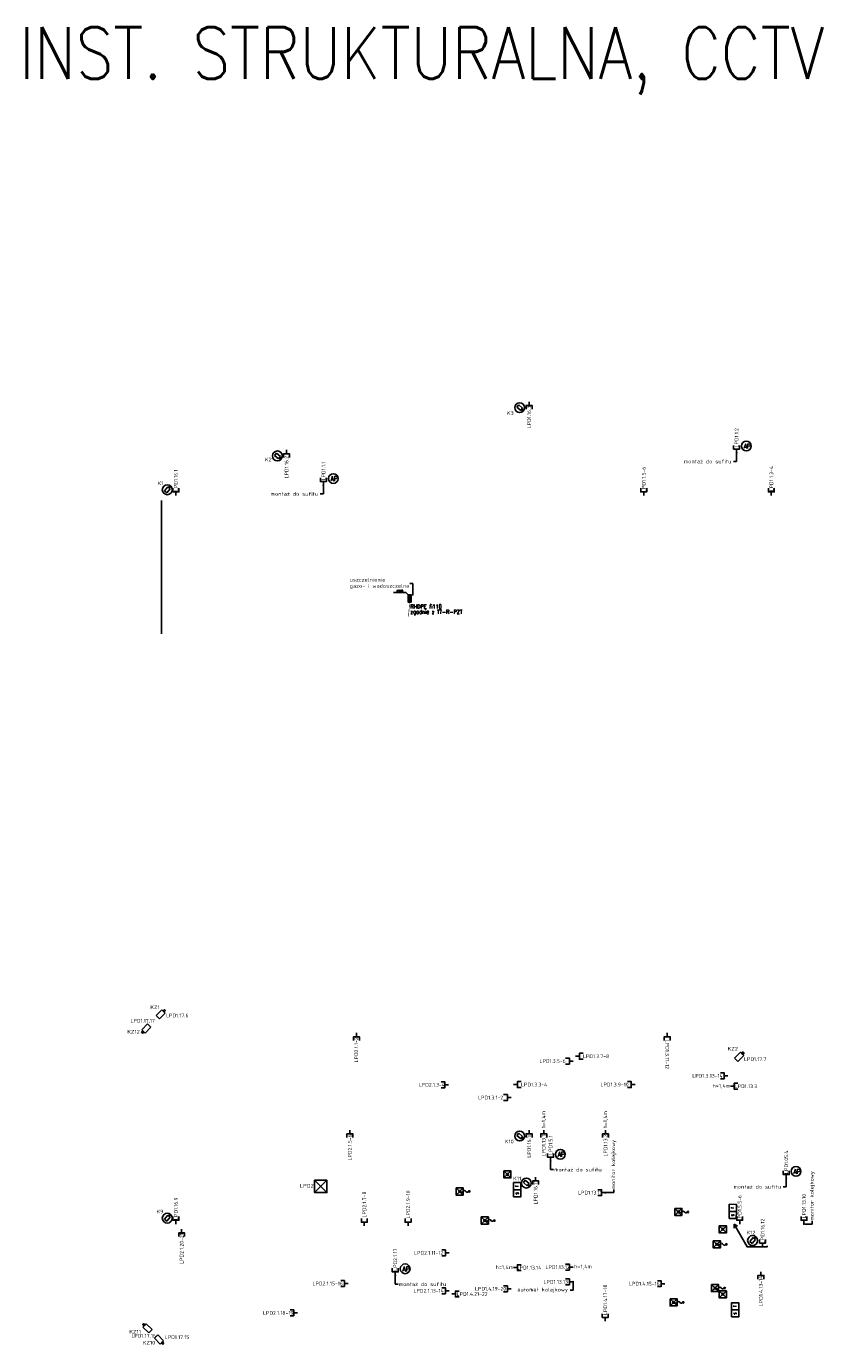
# Model space of a CAD drawing. Header units: millimetres. Extents: x 94562 to 148980, y -25377 to 3008.
# Tile 126 of 140: x 97570 to 101395, y -3428 to 2963. Entities that reach past the tile are written whole.
import ezdxf
from ezdxf import colors
from ezdxf.entities.mleader import LeaderData, LeaderLine
from ezdxf.enums import TextEntityAlignment as Align
from ezdxf.math import Vec2, Vec3

# ---------------------------------------------------------------- set-up
doc = ezdxf.new("R2010")
doc.units = ezdxf.units.MM
doc.linetypes.add('8', pattern=[0.5, 0.25, -0.25])
doc.layers.add('--00--ELEKTRYKA', color=7, linetype='Continuous', lineweight=20, true_color=0xff0a0a)
for name, color, linetype in [('0-EL-OPIS', 120, 'Continuous'), ('tt_opis', 30, 'Continuous'), ('tt_pomoc', 42, 'Continuous'), ('tt_symbole', 40, 'Continuous')]:
    doc.layers.add(name, color=color, linetype=linetype)
doc.styles.add('CP_ATTR', font='arial.ttf')
doc.styles.add('CP_TXT', font='ROMANS.SHX')
doc.styles.add('EL-OPIS', font='romans.shx', dxfattribs={"width": 0.85})
doc.styles.add('ELOPIS', font='romans.shx', dxfattribs={"width": 0.8})
doc.styles.add('iso', font='isocpeur.ttf', dxfattribs={"width": 1.2})
doc.styles.add('Opis_czujki', font='romans.shx', dxfattribs={"width": 0.7})

# ---------------------------------------------------------------- blocks, each defined once
blk = doc.blocks.new('_Dot')
at = {"color": 0, "linetype": 'ByBlock', "lineweight": -2}
blk.add_line((-0.5, 0), (-1, 0), dxfattribs=at)
at = {"color": 0, "linetype": 'ByBlock', "const_width": 0.5}
blk.add_lwpolyline([(-0.25, 0, 1), (0.25, 0, 1)], format="xyb", close=True, dxfattribs=at)
blk = doc.blocks.new('e g_media')
at = {"color": 0, "linetype": 'ByBlock', "lineweight": -2}
blk.add_line((0, 0), (10, 0), dxfattribs=at)
at = {"color": 0, "linetype": 'ByBlock', "lineweight": -2, "flags": 128}
blk.add_lwpolyline([(20, 8), (10, 8), (10, -8), (20, -8)], dxfattribs=at)
blk = doc.blocks.new('*U48')
at = {"color": 0, "linetype": 'ByBlock', "lineweight": -2}
blk.add_blockref('e g_media', (0, 0), dxfattribs=at)
at = {"color": 0, "linetype": 'ByBlock', "lineweight": -2, "style": 'iso'}
blk.add_attdef('TYP', text='', height=10, dxfattribs=at).set_placement((42.9, 0), align=Align.MIDDLE)
blk = doc.blocks.new('*U326')
at = {"color": 0, "linetype": 'ByBlock', "lineweight": -2}
blk.add_blockref('e g_media', (0, 0), dxfattribs=at)
at = {"color": 0, "linetype": 'ByBlock', "lineweight": -2, "style": 'iso'}
blk.add_attdef('TYP', text='', height=10, dxfattribs=at).set_placement((45.7, 0), align=Align.MIDDLE)
blk = doc.blocks.new('*U325')
at = {"color": 0, "linetype": 'ByBlock', "lineweight": -2}
blk.add_blockref('e g_media', (0, 0), dxfattribs=at)
at = {"color": 0, "linetype": 'ByBlock', "lineweight": -2, "style": 'iso'}
blk.add_attdef('TYP', text='', height=10, dxfattribs=at).set_placement((40.5, 0), align=Align.MIDDLE)
blk = doc.blocks.new('*U327')
at = {"color": 0, "linetype": 'ByBlock', "lineweight": -2}
blk.add_blockref('e g_media', (0, 0), dxfattribs=at)
at = {"color": 0, "linetype": 'ByBlock', "lineweight": -2, "style": 'iso'}
blk.add_attdef('TYP', text='', height=10, dxfattribs=at).set_placement((43.9, 0), align=Align.MIDDLE)
blk = doc.blocks.new('*U323')
at = {"color": 0, "linetype": 'ByBlock', "lineweight": -2}
blk.add_blockref('e g_media', (0, 0), dxfattribs=at)
at = {"color": 0, "linetype": 'ByBlock', "lineweight": -2, "style": 'iso'}
blk.add_attdef('TYP', text='', height=10, dxfattribs=at).set_placement((38.4, 0), align=Align.MIDDLE)
blk = doc.blocks.new('*U452')
at = {"color": 0, "linetype": 'ByBlock', "lineweight": -2}
blk.add_blockref('e g_media', (0, 0), dxfattribs=at)
at = {"color": 0, "linetype": 'ByBlock', "lineweight": -2, "style": 'iso'}
blk.add_attdef('TYP', text='', height=10, rotation=180, dxfattribs=at).set_placement((45.3, -0.5), align=Align.MIDDLE)
blk = doc.blocks.new('*U453')
at = {"color": 0, "linetype": 'ByBlock', "lineweight": -2}
blk.add_blockref('e g_media', (0, 0), dxfattribs=at)
at = {"color": 0, "linetype": 'ByBlock', "lineweight": -2, "style": 'iso'}
blk.add_attdef('TYP', text='', height=10, rotation=180, dxfattribs=at).set_placement((45, -0.3), align=Align.MIDDLE)
blk = doc.blocks.new('*U52')
at = {"color": 0, "linetype": 'ByBlock', "lineweight": -2}
blk.add_blockref('e g_media', (0, 0), dxfattribs=at)
at = {"color": 0, "linetype": 'ByBlock', "lineweight": -2, "style": 'iso'}
blk.add_attdef('TYP', text='', height=10, rotation=180, dxfattribs=at).set_placement((55, 0), align=Align.MIDDLE)
blk = doc.blocks.new('*U53')
at = {"color": 0, "linetype": 'ByBlock', "lineweight": -2}
blk.add_blockref('e g_media', (0, 0), dxfattribs=at)
at = {"color": 0, "linetype": 'ByBlock', "lineweight": -2, "style": 'iso'}
blk.add_attdef('TYP', text='', height=10, dxfattribs=at).set_placement((57.6, 0), align=Align.MIDDLE)
blk = doc.blocks.new('*U454')
at = {"color": 0, "linetype": 'ByBlock', "lineweight": -2}
blk.add_blockref('e g_media', (0, 0), dxfattribs=at)
at = {"color": 0, "linetype": 'ByBlock', "lineweight": -2, "style": 'iso'}
blk.add_attdef('TYP', text='', height=10, rotation=180, dxfattribs=at).set_placement((46.3, 0.2), align=Align.MIDDLE)
blk = doc.blocks.new('*U455')
at = {"color": 0, "linetype": 'ByBlock', "lineweight": -2}
blk.add_blockref('e g_media', (0, 0), dxfattribs=at)
at = {"color": 0, "linetype": 'ByBlock', "lineweight": -2, "style": 'iso'}
blk.add_attdef('TYP', text='', height=10, rotation=180, dxfattribs=at).set_placement((52, 0), align=Align.MIDDLE)
blk = doc.blocks.new('*U457')
at = {"color": 0, "linetype": 'ByBlock', "lineweight": -2}
blk.add_blockref('e g_media', (0, 0), dxfattribs=at)
at = {"color": 0, "linetype": 'ByBlock', "lineweight": -2, "style": 'iso'}
blk.add_attdef('TYP', text='', height=10, rotation=180, dxfattribs=at).set_placement((51.8, 0.3), align=Align.MIDDLE)
blk = doc.blocks.new('*U55')
at = {"color": 0, "linetype": 'ByBlock', "lineweight": -2}
blk.add_blockref('e g_media', (0, 0), dxfattribs=at)
at = {"color": 0, "linetype": 'ByBlock', "lineweight": -2, "style": 'iso'}
blk.add_attdef('TYP', text='', height=10, dxfattribs=at).set_placement((55, 0), align=Align.MIDDLE)
blk = doc.blocks.new('AP')
at = {"layer": 'tt_symbole'}
blk.add_circle((0, 0), 23.6, dxfattribs=at)
at = {"layer": 'tt_symbole', "style": 'Opis_czujki', "width": 0.7}
blk.add_text('AP', height=23.4, dxfattribs=at).set_placement((-12.9, -12.4))
blk = doc.blocks.new('_ASN_kam_stac_wew')
at = {"lineweight": -3}
for p, q in [((2353.2, 597.7), (2381.2, 597.7)), ((2353.2, 597.7), (2353.2, 581.7)), ((2353.2, 581.7), (2381.2, 581.7)), ((2381.2, 597.7), (2381.2, 581.7)), ((2381.2, 587.2), (2381.2, 592.2)), ((2388.2, 592.2), (2386.3, 592.2)), ((2386.3, 587.2), (2386.3, 592.2)), ((2388.2, 587.2), (2386.3, 587.2)), ((2388.2, 587.2), (2388.2, 592.2))]:
    blk.add_line(p, q, dxfattribs=at)
for p, q in [((2386.3, 592.2), (2381.2, 592.2)), ((2386.3, 587.2), (2381.2, 587.2))]:
    blk.add_line(p, q)
blk = doc.blocks.new('K1')
at = {"layer": 'tt_symbole'}
blk.add_circle((0, 0), 23.9, dxfattribs=at)
at = {"layer": 'tt_symbole', "xscale": 0.8959999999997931, "yscale": 0.8959999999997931, "zscale": 0.8959999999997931}
blk.add_blockref('_ASN_kam_stac_wew', (-2121, -528.4), dxfattribs=at)
blk = doc.blocks.new('*U67')
at = {"color": 0, "linetype": 'ByBlock', "lineweight": -2}
blk.add_blockref('e g_media', (0, 0), dxfattribs=at)
at = {"color": 0, "linetype": 'ByBlock', "lineweight": -2, "style": 'iso'}
blk.add_attdef('TYP', text='', height=10, dxfattribs=at).set_placement((41.3, 0), align=Align.MIDDLE)
blk = doc.blocks.new('*U324')
at = {"color": 0, "linetype": 'ByBlock', "lineweight": -2}
blk.add_blockref('e g_media', (0, 0), dxfattribs=at)
at = {"color": 0, "linetype": 'ByBlock', "lineweight": -2, "style": 'iso'}
blk.add_attdef('TYP', text='', height=10, rotation=180, dxfattribs=at).set_placement((46.3, 0), align=Align.MIDDLE)
blk = doc.blocks.new('*U160')
at = {"color": 0, "linetype": 'ByBlock', "lineweight": -2}
blk.add_blockref('e g_media', (0, 0), dxfattribs=at)
at = {"color": 0, "linetype": 'ByBlock', "lineweight": -2, "style": 'iso'}
blk.add_attdef('TYP', text='', height=10, rotation=180, dxfattribs=at).set_placement((41.3, 0), align=Align.MIDDLE)
blk = doc.blocks.new('*U161')
at = {"color": 0, "linetype": 'ByBlock', "lineweight": -2}
blk.add_blockref('e g_media', (0, 0), dxfattribs=at)
at = {"color": 0, "linetype": 'ByBlock', "lineweight": -2, "style": 'iso'}
blk.add_attdef('TYP', text='', height=10, rotation=180, dxfattribs=at).set_placement((41.3, 0), align=Align.MIDDLE)
blk = doc.blocks.new('K2')
at = {"layer": 'tt_symbole', "lineweight": -3}
for p, q in [((0, 23), (40.2, 23)), ((0, 23), (0, 0)), ((0, 0), (40.2, 0)), ((40.2, 23), (40.2, 0)), ((40.2, 7.9), (40.2, 15.1)), ((50.2, 15.1), (47.4, 15.1)), ((47.4, 7.9), (47.4, 15.1)), ((50.2, 7.9), (47.4, 7.9)), ((50.2, 7.9), (50.2, 15.1))]:
    blk.add_line(p, q, dxfattribs=at)
at = {"layer": 'tt_symbole'}
for p, q in [((47.4, 15.1), (40.2, 15.1)), ((47.4, 7.9), (40.2, 7.9))]:
    blk.add_line(p, q, dxfattribs=at)
blk = doc.blocks.new('cpel_sig_SB0010A')
h = blk.add_hatch(color=256)
h.paths.add_polyline_path([(2, 0, 0.198912), (1.4, 1.4), (0, 0), (1.4, -1.4, 0.198912)])
h.paths.add_polyline_path([(0, 0), (-1.4, -1.4, 0.414214), (1.4, -1.4)])
h.paths.add_polyline_path([(-1.4, -1.4), (0, 0), (-1.4, 1.4, 0.414214)])
h.paths.add_polyline_path([(0, 0), (1.4, 1.4, 0.414214), (-1.4, 1.4)])
blk.add_hatch(color=256).paths.add_polyline_path([(21.7, -0.1, 1.205887), (18.8, -0.7, 0.829265)])
for p, q in [((7.5, -7.5), (-7.5, 7.5)), ((-7.5, -7.5), (7.5, 7.5)), ((0, 0), (3.8, -1.4)), ((6.5, -0.5), (8.6, 1.2)), ((11.8, 1.1), (13.5, -0.5)), ((16.4, -1.6), (20.2, -0.1))]:
    blk.add_line(p, q)
blk.add_lwpolyline([(-7.5, 7.5), (7.5, 7.5), (7.5, -7.5), (-7.5, -7.5)], close=True)
for centre, radius in [((0, 0), 2), ((20.2, -0.1), 1.5)]:
    blk.add_circle(centre, radius)
for centre, start, end in [((10.2, -0.6), 45.5514, 130.269), ((4.6, 0.8), 250.0631, 324.1861), ((15.6, 0.6), 207.738, 291.3291)]:
    blk.add_arc(centre, 2.36, start, end)
at = {"linetype": 'Continuous', "style": 'CP_ATTR', "flags": 9}
for tag in ['TAG', 'MARK1', 'EL-STATUS', 'FUNCTION', 'GROUP', 'NUMBER', 'WEIGHT', 'LINK', 'OTHER', 'IP', 'CHARACTER', 'POWER', 'CURRENT', 'VOLTAGE', 'PRODUCER', 'ORDER-NO', 'PRODUCT-TYPE', 'OTHER1', 'MARK2', 'ARTICLE', 'NAME']:
    blk.add_attdef(tag, text='', height=0.00005, dxfattribs=at).set_placement((-7.5, -7.5), align=Align.MIDDLE_LEFT)
blk = doc.blocks.new('cpel_sig_SB0005A')
blk.add_lwpolyline([(-7.5, 7.5), (7.5, 7.5), (7.5, -7.5), (-7.5, -7.5)], close=True)
at = {"style": 'CP_TXT'}
blk.add_text('S', height=5, dxfattribs=at).set_placement((0, 0), align=Align.MIDDLE_CENTER)
at = {"linetype": 'Continuous', "style": 'CP_ATTR', "flags": 9}
for tag in ['TAG', 'MARK1', 'EL-STATUS', 'FUNCTION', 'GROUP', 'NUMBER', 'WEIGHT', 'LINK', 'OTHER', 'IP', 'CHARACTER', 'POWER', 'CURRENT', 'VOLTAGE', 'PRODUCER', 'ORDER-NO', 'PRODUCT-TYPE', 'OTHER1', 'MARK2', 'ARTICLE', 'NAME']:
    blk.add_attdef(tag, text='', height=0.00005, dxfattribs=at).set_placement((-7.5, -7.5), align=Align.MIDDLE_LEFT)
blk = doc.blocks.new('cpel_sig_SB0018A')
blk.add_lwpolyline([(-7.5, 7.5), (7.5, 7.5), (7.5, -7.5), (-7.5, -7.5)], close=True)
at = {"style": 'CP_TXT'}
blk.add_text('T', height=5, dxfattribs=at).set_placement((0, 0), align=Align.MIDDLE_CENTER)
at = {"linetype": 'Continuous', "style": 'CP_ATTR', "flags": 9}
for tag in ['TAG', 'MARK1', 'EL-STATUS', 'FUNCTION', 'GROUP', 'NUMBER', 'WEIGHT', 'LINK', 'OTHER', 'IP', 'CHARACTER', 'POWER', 'CURRENT', 'VOLTAGE', 'PRODUCER', 'ORDER-NO', 'PRODUCT-TYPE', 'OTHER1', 'MARK2', 'ARTICLE', 'NAME']:
    blk.add_attdef(tag, text='', height=0.00005, dxfattribs=at).set_placement((-7.5, -7.5), align=Align.MIDDLE_LEFT)
blk = doc.blocks.new('cpel_sig_SB0011A')
h = blk.add_hatch(color=256)
h.paths.add_polyline_path([(2, 0, 0.198912), (1.4, 1.4), (0, 0), (1.4, -1.4, 0.198912)])
h.paths.add_polyline_path([(0, 0), (-1.4, -1.4, 0.414214), (1.4, -1.4)])
h.paths.add_polyline_path([(-1.4, -1.4), (0, 0), (-1.4, 1.4, 0.414214)])
h.paths.add_polyline_path([(0, 0), (1.4, 1.4, 0.414214), (-1.4, 1.4)])
for p, q in [((7.5, -7.5), (-7.5, 7.5)), ((-7.5, -7.5), (7.5, 7.5))]:
    blk.add_line(p, q)
blk.add_lwpolyline([(-7.5, 7.5), (7.5, 7.5), (7.5, -7.5), (-7.5, -7.5)], close=True)
blk.add_circle((0, 0), 2)
at = {"linetype": 'Continuous', "style": 'CP_ATTR', "flags": 9}
for tag in ['TAG', 'MARK1', 'EL-STATUS', 'FUNCTION', 'GROUP', 'NUMBER', 'WEIGHT', 'LINK', 'OTHER', 'IP', 'CHARACTER', 'POWER', 'CURRENT', 'VOLTAGE', 'PRODUCER', 'ORDER-NO', 'PRODUCT-TYPE', 'OTHER1', 'MARK2', 'ARTICLE', 'NAME']:
    blk.add_attdef(tag, text='', height=0.00005, dxfattribs=at).set_placement((-7.5, -7.5), align=Align.MIDDLE_LEFT)
blk = doc.blocks.new('*U353')
at = {"color": 0, "linetype": 'ByBlock', "lineweight": -2}
blk.add_blockref('e g_media', (0, 0), dxfattribs=at)
at = {"color": 0, "linetype": 'ByBlock', "lineweight": -2, "style": 'iso'}
blk.add_attdef('TYP', text='', height=10, rotation=180, dxfattribs=at).set_placement((51.9, 0), align=Align.MIDDLE)
blk = doc.blocks.new('*U54')
at = {"color": 0, "linetype": 'ByBlock', "lineweight": -2}
blk.add_blockref('e g_media', (0, 0), dxfattribs=at)
at = {"color": 0, "linetype": 'ByBlock', "lineweight": -2, "style": 'iso'}
blk.add_attdef('TYP', text='', height=10, dxfattribs=at).set_placement((57.6, 0), align=Align.MIDDLE)
blk = doc.blocks.new('*U387')
at = {"color": 0, "linetype": 'ByBlock', "lineweight": -2}
blk.add_blockref('e g_media', (0, 0), dxfattribs=at)
at = {"color": 0, "linetype": 'ByBlock', "lineweight": -2, "style": 'iso'}
blk.add_attdef('TYP', text='', height=10, rotation=180, dxfattribs=at).set_placement((46.5, 0), align=Align.MIDDLE)
blk = doc.blocks.new('*U162')
at = {"color": 0, "linetype": 'ByBlock', "lineweight": -2}
blk.add_blockref('e g_media', (0, 0), dxfattribs=at)
at = {"color": 0, "linetype": 'ByBlock', "lineweight": -2, "style": 'iso'}
blk.add_attdef('TYP', text='', height=10, dxfattribs=at).set_placement((41.3, 0), align=Align.MIDDLE)
blk = doc.blocks.new('*U388')
at = {"color": 0, "linetype": 'ByBlock', "lineweight": -2}
blk.add_blockref('e g_media', (0, 0), dxfattribs=at)
at = {"color": 0, "linetype": 'ByBlock', "lineweight": -2, "style": 'iso'}
blk.add_attdef('TYP', text='', height=10, dxfattribs=at).set_placement((47.7, 0), align=Align.MIDDLE)
blk = doc.blocks.new('od')
at = {"layer": 'tt_pomoc'}
for points in [[(-10.5, 10), (-70.3, 10)], [(-10.5, 10), (0, 0)]]:
    blk.add_lwpolyline(points, dxfattribs=at)

msp = doc.modelspace()

# ---------------------------------------------------------------- linework, layer by layer
at = {"layer": '--00--ELEKTRYKA', "color": 30, "linetype": '8', "lineweight": 15, "ltscale": 40, "true_color": 0xf26722, "const_width": 2.5}
msp.add_lwpolyline([(99419.6, 101.1), (99425.4, 173.3)], dxfattribs=at)
at = {"layer": 'tt_opis'}
for points in [[(100996, -2839.2), (100995.9, -2859.2)], [(101058.8, -2948.9), (100996, -2839.2)], [(100996, -2839.2), (101013.3, -2849.3)], [(101156.7, -2944.2), (101156.7, -2949.2), (101058.8, -2949.2), (101058.8, -2944.2)]]:
    msp.add_lwpolyline(points, dxfattribs=at)
at = {"layer": 'tt_pomoc', "ltscale": 200}
msp.add_lwpolyline([(98223.9, 665.3), (98223.9, 20.4)], dxfattribs=at)
at = {"layer": 'tt_pomoc', "linetype": 'ByBlock', "ltscale": 0.01}
msp.add_lwpolyline([(99432.6, 209.3), (99418.1, 209.3), (99418.1, 173.3), (99432.6, 209.3), (99432.6, 173.3), (99418.1, 173.3), (99418.1, 209.3), (99432.6, 173.3)], dxfattribs=at)
at = {"layer": 'tt_symbole'}
for points in [[(98964.8, -2627.2), (99024.8, -2627.2), (99024.8, -2687.2), (98964.8, -2687.2), (98964.8, -2627.2)], [(98964.8, -2627.2), (99024.8, -2687.2)], [(98964.8, -2687.2), (99024.8, -2627.2)]]:
    msp.add_lwpolyline(points, dxfattribs=at)

# ---------------------------------------------------------------- block references
at = {"layer": 'tt_pomoc', "rotation": 3.134946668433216e-08}
msp.add_blockref('od', (99418.1, 209.3), dxfattribs=at)
at = {"layer": 'tt_symbole'}
for name, p, rotation in [('K1', (99958.2, 1115.6), 319.728784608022), ('K1', (98785.2, 881.8), 319.728784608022), ('K1', (98251.9, 717.7), 49.72878460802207), ('K2', (98214.1, -1845.9), 44.99999999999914), ('K2', (98156.8, -1869.6), 224.9999999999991), ('K2', (101014.7, -2051.4), 44.99999999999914), ('K1', (99958.2, -2412.9), 319.728784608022), ('K1', (99990.1, -2640.9), 319.728784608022), ('K1', (98251.9, -2810.8), 49.72878460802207), ('K1', (101085.4, -2919.2), 49.72878460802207), ('K2', (98178.2, -3350.8), 134.999999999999), ('K2', (98189.5, -3392.7), 314.9999999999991)]:
    msp.add_blockref(name, p, dxfattribs=dict(at, rotation=rotation))
at = {"layer": 'tt_symbole', "xscale": 1.8, "yscale": 1.8, "zscale": 1.8}
for name, p, rotation, values in [('*U160', (100003.5, 1144.3), 270, {'TYP': 'LPD1.16.3'}), ('*U325', (101007.9, 896.5), 89.99999999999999, {'TYP': 'LPD1.1.2'}), ('*U324', (98829.2, 910.5), 270, {'TYP': 'LPD1.16.2'}), ('*U323', (99007.8, 739.2), 89.99999999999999, {'TYP': 'LPD1.1.1'}), ('*U326', (101176.3, 689.3), 89.99999999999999, {'TYP': 'LPD1.1.3-4'}), ('*U67', (98293.8, 689.3), 89.99999999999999, {'TYP': 'LPD1.16.1'}), ('*U327', (100558.9, 689.3), 89.99999999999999, {'TYP': 'LPD1.1.5-6'}), ('*U452', (99167.9, -1913.7), 270.0000000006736, {'TYP': 'LPD2.1.1-2'}), ('*U54', (100672.4, -1913.7), 270, {'TYP': 'LPD1.3.11-12'}), ('*U52', (100216.4, -2049.6), 180, {'TYP': 'LPD1.3.5-6'}), ('*U52', (100966.4, -2121.2), 180, {'TYP': 'LPD1.3.13-14'}), ('*U453', (99614.2, -2165), 180, {'TYP': 'LPD2.1.3-4'}), ('*U52', (100516.4, -2163.7), 180, {'TYP': 'LPD1.3.9-10'}), ('*U52', (99916.4, -2226.7), 180, {'TYP': 'LPD1.3.1-2'}), ('*U454', (99135.9, -2384.7), 270, {'TYP': 'LPD2.1.5-6'}), ('*U161', (100003.5, -2384.2), 270, {'TYP': 'LPD1.16.10'}), ('*U160', (100074.4, -2384.2), 270, {'TYP': 'LPD1.13.1'}), ('*U48', (100107.5, -2534), 90, {'TYP': 'LPD1.5.1'}), ('*U160', (100373.5, -2384.2), 270, {'TYP': 'LPD1.13.2'}), ('*U48', (101248.3, -2617.3), 90, {'TYP': 'LPD1.05.4'}), ('*U160', (100035.3, -2612.2), 270, {'TYP': 'LPD1.16.11'}), ('*U53', (99417.5, -2848.2), 89.99999999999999, {'TYP': 'LPD2.1.9-10'}), ('*U160', (100372.3, -2687.2), 180, {'TYP': 'LPD1.13.11'}), ('*U67', (98293.8, -2839.2), 89.99999999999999, {'TYP': 'LPD1.16.9'}), ('*U53', (99205.9, -2848.2), 89.99999999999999, {'TYP': 'LPD2.1.7-8'}), ('*U48', (101023.1, -2839.2), 90, {'TYP': 'LPD1.5.5-6'}), ('*U388', (101334.4, -2838.5), 89.99999999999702, {'TYP': 'LPD1.13.10'}), ('*U48', (101134.2, -2949.5), 90, {'TYP': 'LPD1.16.12'}), ('*U455', (98321.5, -2864.2), 270, {'TYP': 'LPD2.1.20-21'}), ('*U48', (99355.6, -3089.1), 90, {'TYP': 'LPD2.1.17'}), ('*U52', (99616.4, -2979), 180, {'TYP': 'LPD2.1.11-12'}), ('*U160', (100216.4, -3047.8), 180, {'TYP': 'LPD1.13.12'}), ('*U52', (99127.5, -3127.3), 180, {'TYP': 'LPD2.1.15-16'}), ('*U387', (100216.4, -3119.2), 180.0000000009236, {'TYP': 'LPD1.13.13'}), ('*U52', (100660.9, -3128.1), 180, {'TYP': 'LPD1.4.15-16'}), ('*U353', (101126, -3070.1), 270, {'TYP': 'LPD1.4.13-14'}), ('*U52', (99616.5, -3162.2), 180, {'TYP': 'LPD2.1.13-14'}), ('*U52', (99916.3, -3152.5), 180, {'TYP': 'LPD1.4.19-20'}), ('*U53', (100372.1, -3309.7), 89.99999999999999, {'TYP': 'LPD1.4.17-18'}), ('*U457', (98882.3, -3269.4), 180, {'TYP': 'LPD2.1.18-19'})]:
    msp.add_blockref(name, p, dxfattribs=dict(at, rotation=rotation)).add_auto_attribs(values)
at = {"layer": 'tt_symbole'}
for p in [(101055.7, 929.5), (99055.7, 772.1), (100155.3, -2501.1), (101296.2, -2584.3), (99403.5, -3056.1)]:
    msp.add_blockref('AP', p, dxfattribs=at)
at = {"layer": 'tt_symbole', "xscale": 1.8, "yscale": 1.8, "zscale": 1.8}
for name, p, values in [('*U55', (100228.9, -2026.6), {'TYP': 'LPD1.3.7-8'}), ('*U55', (99928.9, -2163.7), {'TYP': 'LPD1.3.3-4'}), ('*U162', (100978.9, -2171.8), {'TYP': 'LPD1.13.3'}), ('*U162', (99928.8, -3050.5), {'TYP': 'LPD1.13.14'}), ('*U55', (99628.9, -3178.1), {'TYP': 'LPD1.4.21-22'})]:
    msp.add_blockref(name, p, dxfattribs=at).add_auto_attribs(values)
at = {"layer": 'tt_symbole', "lineweight": -3, "xscale": 2.304000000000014, "yscale": 2.304000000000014, "zscale": 2.304000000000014}
for name, p in [('cpel_sig_SB0011A', (99898.7, -2598.9)), ('cpel_sig_SB0010A', (99667.7, -2681.3)), ('cpel_sig_SB0010A', (99789, -2821.9)), ('cpel_sig_SB0010A', (100726.1, -2780.5)), ('cpel_sig_SB0011A', (100941.6, -2864.6)), ('cpel_sig_SB0010A', (100912.4, -2937.4)), ('cpel_sig_SB0010A', (100903.8, -3149.5)), ('cpel_sig_SB0011A', (100941.6, -3179.5)), ('cpel_sig_SB0010A', (100703.1, -3218.7))]:
    msp.add_blockref(name, p, dxfattribs=at)
at = {"layer": 'tt_symbole', "lineweight": -3, "xscale": 2.304000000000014, "yscale": 2.304000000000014, "zscale": 2.304000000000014, "rotation": 89.85300024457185}
for name, p in [('cpel_sig_SB0005A', (99945.8, -2690.5)), ('cpel_sig_SB0018A', (99945.8, -2656)), ('cpel_sig_SB0018A', (100989.7, -2761.1)), ('cpel_sig_SB0005A', (100989.6, -2795.7)), ('cpel_sig_SB0005A', (101001.1, -3272.1)), ('cpel_sig_SB0018A', (101001.2, -3237.6))]:
    msp.add_blockref(name, p, dxfattribs=at)

# ---------------------------------------------------------------- texts
at = {"layer": '0-EL-OPIS', "ltscale": 4, "insert": (97535.5, 2958.1), "char_height": 250, "width": 7838.367, "attachment_point": 1, "rotation": 360, "style": 'EL-OPIS'}
msp.add_mtext('INST. STRUKTURALNA, CCTV, PRZYZYWOWA', dxfattribs=at)
at = {"layer": 'tt_opis', "style": 'ELOPIS', "width": 0.8}
for s, p in [('zgodnie z TT-R-PZT', (99429.2, 116.6)), ('RHDPE fi110', (99428.6, 142.3))]:
    msp.add_text(s, height=20, rotation=359.96115, dxfattribs=at).set_placement(p)
at = {"layer": 'tt_opis', "char_height": 18, "style": 'iso'}
for s, width, insert, attachment_point in [('K3', 40.013, (99929.1, 1089.1), 6), ('K2', 40.013, (98757.1, 864.5), 6), ('K1', 40.013, (98233.3, 749.5), 6), ('KZ1', 40.013, (98215.5, -1789.2), 6), ('KZ12', 40.013, (98119, -1907.5), 6), ('KZ2', 40.013, (101014.3, -1989.9), 6), ('h=1,4m', 134.16, (100934.1, -2171.3), 5), ('K10', 40.013, (99929.1, -2439.4), 6), ('K11', 40.013, (99965.3, -2618.4), 6), ('LPD2', 134.16, (98927.4, -2653.7), 5), ('K9', 40.013, (98233.3, -2779), 6), ('K12', 40.013, (101099.4, -2880.9), 6), ('h=1,4m', 134.16, (99883.9, -3050), 5), ('h=1,4m', 134.16, (100264.4, -3047.2), 5), ('KZ11', 40.013, (98124.8, -3361), 6), ('KZ10', 40.013, (98193.6, -3414.1), 6)]:
    msp.add_mtext_dynamic_manual_height_columns(s, width=width, gutter_width=12.5, heights=[0], dxfattribs=dict(at, insert=insert, attachment_point=attachment_point))
at = {"layer": 'tt_opis', "char_height": 18, "attachment_point": 5, "rotation": 90, "style": 'iso'}
for insert in [(100075, -2334.4), (100374.1, -2334.4)]:
    msp.add_mtext_dynamic_manual_height_columns('h=1,4m', width=134.16, gutter_width=12.5, heights=[0], dxfattribs=dict(at, insert=insert))
at = {"layer": 'tt_pomoc', "insert": (99361.7, 233.8), "char_height": 10, "width": 29174.553, "attachment_point": 1, "rotation": 359.98834, "style": 'ELOPIS'}
msp.add_mtext('φ145', dxfattribs=at)
at = {"layer": 'tt_symbole', "ltscale": 200, "char_height": 18, "attachment_point": 1, "style": 'iso'}
for s, insert in [('{\\W1;LPD1.17.17}', (98074.1, -1845.5)), ('{\\W1;LPD1.17.6}', (98246.1, -1819.8)), ('{\\W1;LPD1.17.7}', (101044.2, -2031.1)), ('{\\W1;LPD1.17.16}', (98078.2, -3371.7)), ('{\\W1;LPD1.17.15}', (98240, -3378.3))]:
    msp.add_mtext_dynamic_manual_height_columns(s, width=21.636, gutter_width=12.5, heights=[0], dxfattribs=dict(at, insert=insert))

# ---------------------------------------------------------------- leaders
at = {"layer": 'tt_opis'}
ml = msp.add_multileader_mtext('Standard', dxfattribs=at)
ml.set_content('montaż do sufitu', color=256, style='iso')
ml.set_leader_properties()
ml.set_arrow_properties(name='DOT')
ml.build(insert=Vec2(0, 0))
ml.multileader.update_dxf_attribs({"text_left_attachment_type": 2, "text_right_attachment_type": 2, "dogleg_length": 15, "arrow_head_size": 10})
ctx = ml.context
ctx.base_point, ctx.char_height, ctx.arrow_head_size, ctx.landing_gap_size, ctx.plane_origin = Vec3(100750.3, 855), 18, 10, 10, Vec3(101008.4, 1037.5)
ctx.left_attachment, ctx.right_attachment, ctx.text_align_type = 2, 2, 2
notes = []
notes.append((ctx, [(0, (1, 1, 0), (101007.8, 855), (-1, 0), 15, [(0, [(101007.9, 896.5)], 0, [])])]))
ctx.mtext.insert, ctx.mtext.rotation, ctx.mtext.width, ctx.mtext.defined_height, ctx.mtext.alignment, ctx.mtext.flow_direction = Vec3(100982.8, 864), 6.283185, 368.023, 13.4, 3, 5
ml = msp.add_multileader_mtext('Standard', dxfattribs=at)
ml.set_content('montaż do sufitu', color=256, style='iso')
ml.set_leader_properties()
ml.set_arrow_properties(name='DOT')
ml.build(insert=Vec2(0, 0))
ml.multileader.update_dxf_attribs({"text_left_attachment_type": 2, "text_right_attachment_type": 2, "dogleg_length": 15, "arrow_head_size": 10})
ctx = ml.context
ctx.base_point, ctx.char_height, ctx.arrow_head_size, ctx.landing_gap_size, ctx.plane_origin = Vec3(98750.3, 697.7), 18, 10, 10, Vec3(99008.3, 880.2)
ctx.left_attachment, ctx.right_attachment, ctx.text_align_type = 2, 2, 2
notes.append((ctx, [(0, (1, 1, 0), (99007.7, 697.7), (-1, 0), 15, [(0, [(99007.8, 739.2)], 0, [])])]))
ctx.mtext.insert, ctx.mtext.rotation, ctx.mtext.width, ctx.mtext.defined_height, ctx.mtext.alignment, ctx.mtext.flow_direction = Vec3(98982.7, 706.7), 6.283185, 368.023, 13.4, 3, 5
ml = msp.add_multileader_mtext('Standard', dxfattribs=at)
ml.set_content('uszczelnienie\\Pgazo- i wodoszczelne', color=256, style='iso')
ml.set_leader_properties()
ml.set_arrow_properties(name='DOT')
ml.build(insert=Vec2(0, 0))
ml.multileader.update_dxf_attribs({"text_left_attachment_type": 2, "text_right_attachment_type": 2, "dogleg_length": 15, "arrow_head_size": 10})
ctx = ml.context
ctx.base_point, ctx.char_height, ctx.arrow_head_size, ctx.landing_gap_size, ctx.plane_origin = Vec3(99124.7, 264.2), 18, 10, 10, Vec3(99438.9, 290.3)
ctx.left_attachment, ctx.right_attachment = 2, 2
notes.append((ctx, [(1, (1, 1, 0), (99440.5, 264.2), (-1, 0), 15, [(0, [(99440.3, 209.3)], 0, [])])]))
ctx.mtext.insert, ctx.mtext.width, ctx.mtext.defined_height, ctx.mtext.flow_direction = Vec3(99134.7, 290.9), 362.536, 26, 5
ml = msp.add_multileader_mtext('Standard', dxfattribs=at)
ml.set_content('monitor kolejkowy', color=256, style='iso')
ml.set_leader_properties()
ml.set_arrow_properties(name='DOT')
ml.build(insert=Vec2(0, 0))
ml.multileader.update_dxf_attribs({"text_left_attachment_type": 2, "text_right_attachment_type": 2, "dogleg_length": 15, "arrow_head_size": 10})
ctx = ml.context
ctx.base_point, ctx.char_height, ctx.arrow_head_size, ctx.landing_gap_size, ctx.plane_origin, ctx.plane_x_axis, ctx.plane_y_axis = Vec3(100413.8, -2672.2), 18, 10, 10, Vec3(100231.3, -2686.7), Vec3(0, 1), Vec3(-1, 0)
ctx.left_attachment, ctx.right_attachment, ctx.text_align_type = 2, 2, 2
notes.append((ctx, [(1, (1, 1, 0), (100413.8, -2687.2), (0, 1), 15, [(0, [(100372.3, -2687.2)], 0, [])])]))
ctx.mtext.insert, ctx.mtext.text_direction, ctx.mtext.rotation, ctx.mtext.width, ctx.mtext.defined_height, ctx.mtext.alignment, ctx.mtext.flow_direction = Vec3(100402.1, -2431.1), Vec3(0, 1), 1.570796, 368.023, 13.4, 3, 5
ml = msp.add_multileader_mtext('Standard', dxfattribs=at)
ml.set_content('montaż do sufitu', color=256, style='iso')
ml.set_leader_properties()
ml.set_arrow_properties(name='DOT')
ml.build(insert=Vec2(0, 0))
ml.multileader.update_dxf_attribs({"text_left_attachment_type": 2, "text_right_attachment_type": 2, "dogleg_length": 15, "arrow_head_size": 10})
ctx = ml.context
ctx.base_point, ctx.char_height, ctx.arrow_head_size, ctx.landing_gap_size, ctx.plane_origin = Vec3(100122.1, -2575.5), 18, 10, 10, Vec3(100107.9, -2393)
ctx.left_attachment, ctx.right_attachment, ctx.text_align_type = 2, 2, 2
notes.append((ctx, [(1, (1, 1, 0), (100107.1, -2575.5), (1, 0), 15, [(0, [(100107.5, -2534)], 0, [])])]))
ctx.mtext.insert, ctx.mtext.rotation, ctx.mtext.width, ctx.mtext.defined_height, ctx.mtext.alignment, ctx.mtext.flow_direction = Vec3(100354.6, -2566.5), 6.283185, 368.023, 13.4, 3, 5
ml = msp.add_multileader_mtext('Standard', dxfattribs=at)
ml.set_content('montaż do sufitu', color=256, style='iso')
ml.set_leader_properties()
ml.set_arrow_properties(name='DOT')
ml.build(insert=Vec2(0, 0))
ml.multileader.update_dxf_attribs({"text_left_attachment_type": 2, "text_right_attachment_type": 2, "dogleg_length": 15, "arrow_head_size": 10})
ctx = ml.context
ctx.base_point, ctx.char_height, ctx.arrow_head_size, ctx.landing_gap_size, ctx.plane_origin = Vec3(100990.7, -2658.7), 18, 10, 10, Vec3(101248.8, -2476.2)
ctx.left_attachment, ctx.right_attachment, ctx.text_align_type = 2, 2, 2
notes.append((ctx, [(0, (1, 1, 0), (101248.2, -2658.7), (-1, 0), 15, [(0, [(101248.3, -2617.3)], 0, [])])]))
ctx.mtext.insert, ctx.mtext.rotation, ctx.mtext.width, ctx.mtext.defined_height, ctx.mtext.alignment, ctx.mtext.flow_direction = Vec3(101223.2, -2649.7), 6.283185, 368.023, 13.4, 3, 5
ml = msp.add_multileader_mtext('Standard', dxfattribs=at)
ml.set_content('monitor kolejkowy', color=256, style='iso')
ml.set_leader_properties()
ml.set_arrow_properties(name='DOT')
ml.build(insert=Vec2(0, 0))
ml.multileader.update_dxf_attribs({"text_left_attachment_type": 2, "text_right_attachment_type": 2, "dogleg_length": 15, "arrow_head_size": 10})
ctx = ml.context
ctx.base_point, ctx.char_height, ctx.arrow_head_size, ctx.landing_gap_size, ctx.plane_origin, ctx.plane_x_axis, ctx.plane_y_axis = Vec3(101374.6, -2824.2), 18, 10, 10, Vec3(101193.4, -2838.7), Vec3(0, 1), Vec3(-1, 0)
ctx.left_attachment, ctx.right_attachment, ctx.text_align_type = 2, 2, 2
notes.append((ctx, [(1, (1, 1, 0), (101374.6, -2839.2), (0, 1), 15, [(0, [(101334.4, -2839.2)], 0, [])])]))
ctx.mtext.insert, ctx.mtext.text_direction, ctx.mtext.rotation, ctx.mtext.width, ctx.mtext.defined_height, ctx.mtext.alignment, ctx.mtext.flow_direction = Vec3(101362.9, -2583.1), Vec3(0, 1), 1.570796, 368.023, 13.4, 3, 5
ml = msp.add_multileader_mtext('Standard', dxfattribs=at)
ml.set_content('montaż do sufitu', color=256, style='iso')
ml.set_leader_properties()
ml.set_arrow_properties(name='DOT')
ml.build(insert=Vec2(0, 0))
ml.multileader.update_dxf_attribs({"text_left_attachment_type": 2, "text_right_attachment_type": 2, "dogleg_length": 15, "arrow_head_size": 10})
ctx = ml.context
ctx.base_point, ctx.char_height, ctx.arrow_head_size, ctx.landing_gap_size, ctx.plane_origin = Vec3(99370.4, -3130.6), 18, 10, 10, Vec3(99356.1, -2948.1)
ctx.left_attachment, ctx.right_attachment, ctx.text_align_type = 2, 2, 2
notes.append((ctx, [(1, (1, 1, 0), (99355.4, -3130.6), (1, 0), 15, [(0, [(99355.6, -3089.1)], 0, [])])]))
ctx.mtext.insert, ctx.mtext.rotation, ctx.mtext.width, ctx.mtext.defined_height, ctx.mtext.alignment, ctx.mtext.flow_direction = Vec3(99602.8, -3121.6), 6.283185, 368.023, 13.4, 3, 5
ml = msp.add_multileader_mtext('Standard', dxfattribs=at)
ml.set_content('automat kolejkowy', color=256, style='iso')
ml.set_leader_properties()
ml.set_arrow_properties(name='DOT')
ml.build(insert=Vec2(0, 0))
ml.multileader.update_dxf_attribs({"text_left_attachment_type": 2, "text_right_attachment_type": 2, "dogleg_length": 15, "arrow_head_size": 10})
ctx = ml.context
ctx.base_point, ctx.char_height, ctx.arrow_head_size, ctx.landing_gap_size, ctx.plane_origin = Vec3(99941.9, -3159.4), 18, 10, 10, Vec3(100216.9, -2978.2)
ctx.left_attachment, ctx.right_attachment, ctx.text_align_type = 2, 2, 2
notes.append((ctx, [(0, (1, 1, 0), (100216.7, -3159.4), (-1, 0), 15, [(0, [(100216.4, -3119.2)], 0, [])])]))
ctx.mtext.insert, ctx.mtext.rotation, ctx.mtext.width, ctx.mtext.defined_height, ctx.mtext.alignment, ctx.mtext.flow_direction = Vec3(100191.7, -3147.7), 6.283185, 368.023, 13.4, 3, 5
for ctx, leaders in notes:
    for number, flags, end, landing, length, lines in leaders:
        leader = LeaderData()
        leader.index, (leader.has_last_leader_line, leader.has_dogleg_vector, leader.attachment_direction) = number, flags
        leader.last_leader_point, leader.dogleg_vector, leader.dogleg_length = Vec3(end), Vec3(landing), length
        for number, points, colour, breaks in lines:
            line = LeaderLine()
            line.index, line.vertices, line.color, line.breaks = number, Vec3.list(points), colors.encode_raw_color(colour), breaks
            leader.lines.append(line)
        ctx.leaders.append(leader)

doc.saveas('drawing.dxf')
